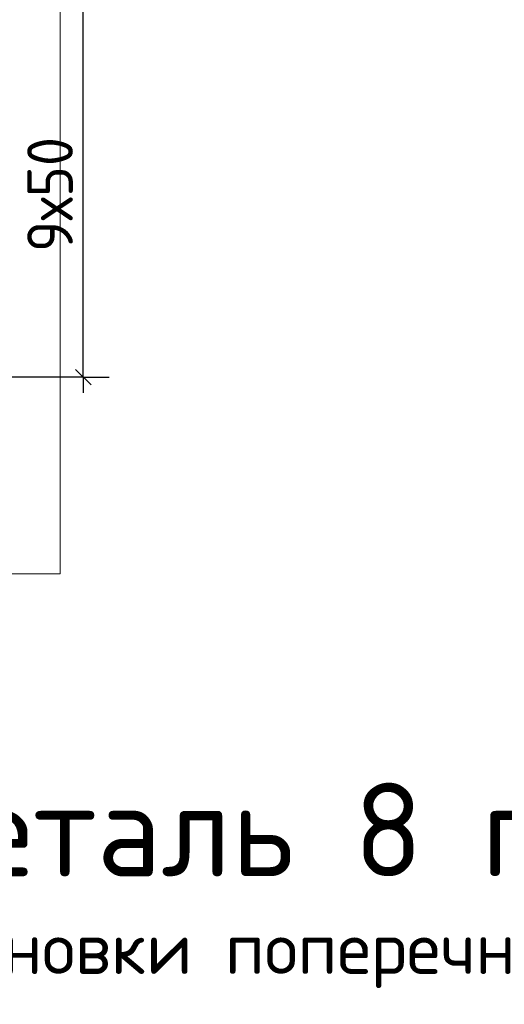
# Model space of a CAD drawing. Header units: millimetres. Extents: x 0 to 50400, y 0 to 35640.
# Tile 24 of 52: x 13536 to 16338, y 9250 to 14942. Entities that reach past the tile are written whole.
import ezdxf

# ---------------------------------------------------------------- set-up
doc = ezdxf.new("R2010")
doc.units = ezdxf.units.MM
doc.layers.add('Standard', color=7, linetype='Continuous', lineweight=25)
doc.layers.add('Текст_ общее', color=7, linetype='Continuous', lineweight=25)
doc.styles.add('ISOCPEUR', font='txt')

msp = doc.modelspace()

# ---------------------------------------------------------------- linework, layer by layer
at = {"layer": 'Standard', "color": 7, "linetype": 'Continuous', "lineweight": 25, "transparency": 33554687}
msp.add_line((13948.1, 12830.7), (13858.1, 12920.7), dxfattribs=at)
at = {"layer": 'Standard', "color": 251, "linetype": 'Continuous', "lineweight": -3, "true_color": 0x656565, "transparency": 33554687}
for q in [(12781.4, 12875.7), (13753.1, 12875.7), (14053.1, 12875.7)]:
    msp.add_line((13903.1, 12875.7), q, dxfattribs=at)
at = {"layer": 'Standard', "color": 7, "linetype": 'Continuous', "lineweight": -3, "transparency": 33554687}
msp.add_line((13903.1, 12875.7), (13903.1, 12785.7), dxfattribs=at)
at = {"layer": 'Standard', "color": 254, "linetype": 'Continuous', "lineweight": 18, "true_color": 0xc4c4ff, "transparency": 33554687}
msp.add_lwpolyline([(4877.7, 11739), (13769.7, 11739), (13769.7, 17045), (4877.7, 17045), (4877.7, 11739)], dxfattribs=at)
at = {"layer": 'Standard', "color": 7, "linetype": 'Continuous', "lineweight": -3, "transparency": 33554687}
msp.add_lwpolyline([(13903.1, 12875.7), (13903.1, 13495.7), (13903.1, 13495.7), (13903.1, 15035.7)], dxfattribs=at)

# ---------------------------------------------------------------- texts
at = {"layer": 'Standard', "color": 7, "linetype": 'Continuous', "lineweight": 25, "transparency": 33554687, "insert": (13843.1, 13599.3), "char_height": 264, "width": 861.73, "attachment_point": 7, "rotation": 90, "style": 'ISOCPEUR'}
msp.add_mtext('\\W0.93;9х50', dxfattribs=at)
at = {"layer": 'Текст_ общее', "color": 7, "linetype": 'Continuous', "lineweight": 50, "transparency": 33554687, "attachment_point": 7, "style": 'ISOCPEUR'}
for s, insert, char_height, width in [('\\W0.98;  Деталь 8 плана', (12114.7, 9878.5), 540, 6472.78), ('\\W0.99;(схема установки поперечных каркасов)', (11421.7, 9343.9), 300, 7794.569)]:
    msp.add_mtext(s, dxfattribs=dict(at, insert=insert, char_height=char_height, width=width))

doc.saveas('drawing.dxf')
